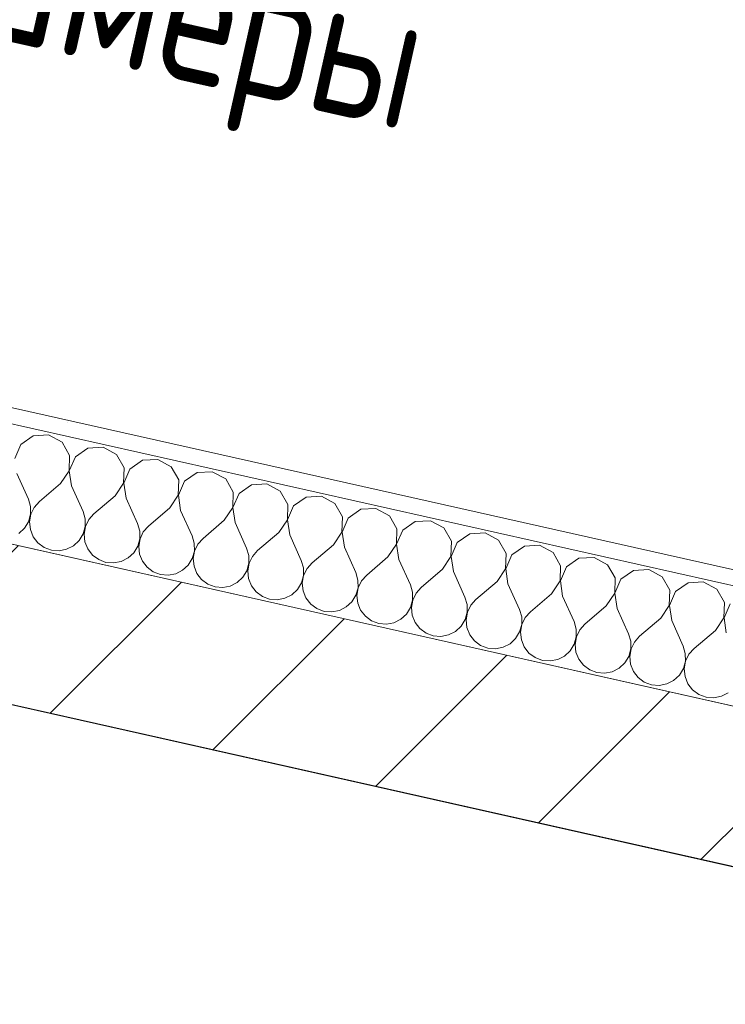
# Model space of a CAD drawing. Header units: millimetres. Extents: x -7218036 to -6920397, y 6117771 to 6333681.
# Tile 56 of 89: x -7181009 to -7180108, y 6148881 to 6150140. Entities that reach past the tile are written whole.
import ezdxf

# ---------------------------------------------------------------- set-up
doc = ezdxf.new("R2010")
doc.units = ezdxf.units.MM
doc.header["$MEASUREMENT"] = 0
for name, color, linetype in [('S - автостоянка.АР', 7, 'Continuous'), ('АР-Стены_внутренние_пилоны.АР', 7, 'Continuous'), ('АР-Стены_Перегородки_100_.АР', 7, 'Continuous'), ('ИОС-Шахты и отверстия.АР', 7, 'Continuous')]:
    doc.layers.add(name, color=color, linetype=linetype)
for name, color, linetype, lineweight in [('АР-Стены_внутренние_пилоны.АР_Ном._пера__1', 7, 'Continuous', 30), ('АР-Стены_Перегородки_100_.АР_Ном._пера__1', 7, 'Continuous', 15), ('ИОС-Шахты и отверстия.АР_Ном._пера__1', 7, 'Continuous', 0)]:
    doc.layers.add(name, color=color, linetype=linetype, lineweight=lineweight)
doc.styles.add('РЎР“Р•РќР•Р\xa0Р\x98Р\xa0_РЎРўР\x98Р›Р¬_7', font='GOST_Common.ttf', dxfattribs={"width": 0.85})

# ---------------------------------------------------------------- blocks, each defined once
blk = doc.blocks.new('*X190', base_point=(-6566190.3, 6562677.8))
at = {"layer": 'АР-Стены_Перегородки_100_.АР_Ном._пера__1', "color": 7, "linetype": 'Continuous', "lineweight": 0}
for p, q in [((-7180992.1, 6149607.9), (-7181008.1, 6149596.7)), ((-7180972.6, 6149609), (-7180992.1, 6149607.9)), ((-7180955.4, 6149599.7), (-7180972.6, 6149609)), ((-7181008.1, 6149596.7), (-7181015.8, 6149578.8)), ((-7180945.7, 6149582.7), (-7180955.4, 6149599.7)), ((-7180922.4, 6149592.2), (-7180938.4, 6149581.1)), ((-7180902.9, 6149593.3), (-7180922.4, 6149592.2)), ((-7180885.7, 6149584), (-7180902.9, 6149593.3)), ((-7180946.4, 6149563.2), (-7180945.7, 6149582.7)), ((-7180938.4, 6149581.1), (-7180946.1, 6149563.1)), ((-7180876.1, 6149567.1), (-7180885.7, 6149584)), ((-7180852.7, 6149576.6), (-7180868.7, 6149565.4)), ((-7180833.2, 6149577.7), (-7180852.7, 6149576.6)), ((-7180816.1, 6149568.3), (-7180833.2, 6149577.7)), ((-7180957.2, 6149547), (-7180946.4, 6149563.2)), ((-7180946.1, 6149563.1), (-7180943.3, 6149543.8)), ((-7180876.7, 6149547.5), (-7180876.1, 6149567.1)), ((-7180868.7, 6149565.4), (-7180876.4, 6149547.5)), ((-7180806.4, 6149551.4), (-7180816.1, 6149568.3)), ((-7181013, 6149559.5), (-7180998.3, 6149526.9)), ((-7180807, 6149531.9), (-7180806.4, 6149551.4)), ((-7180783, 6149560.9), (-7180799, 6149549.8)), ((-7180763.5, 6149562), (-7180783, 6149560.9)), ((-7180746.4, 6149552.7), (-7180763.5, 6149562)), ((-7180736.7, 6149535.8), (-7180746.4, 6149552.7)), ((-7180957.2, 6149547), (-7180984.4, 6149523.8)), ((-7180943.3, 6149543.8), (-7180928.6, 6149511.3)), ((-7180887.5, 6149531.3), (-7180876.7, 6149547.5)), ((-7180876.4, 6149547.5), (-7180873.6, 6149528.2)), ((-7180799, 6149549.8), (-7180806.7, 6149531.8)), ((-7180713.3, 6149545.3), (-7180729.3, 6149534.1)), ((-7180693.8, 6149546.4), (-7180713.3, 6149545.3)), ((-7180676.7, 6149537), (-7180693.8, 6149546.4)), ((-7180995.6, 6149517.4), (-7180998.3, 6149526.9)), ((-7180887.5, 6149531.3), (-7180914.7, 6149508.1)), ((-7180873.6, 6149528.2), (-7180859, 6149495.6)), ((-7180817.8, 6149515.7), (-7180807, 6149531.9)), ((-7180806.7, 6149531.8), (-7180803.9, 6149512.5)), ((-7180737.3, 6149516.2), (-7180736.7, 6149535.8)), ((-7180729.3, 6149534.1), (-7180737.1, 6149516.2)), ((-7180667, 6149520.1), (-7180676.7, 6149537)), ((-7180643.6, 6149529.6), (-7180659.6, 6149518.4)), ((-7180624.1, 6149530.7), (-7180643.6, 6149529.6)), ((-7180607, 6149521.4), (-7180624.1, 6149530.7)), ((-7180995.5, 6149507.6), (-7180995.6, 6149517.4)), ((-7180990.9, 6149516.4), (-7180995.2, 6149507.5)), ((-7180984.4, 6149523.8), (-7180990.9, 6149516.4)), ((-7180817.8, 6149515.7), (-7180845, 6149492.5)), ((-7180803.9, 6149512.5), (-7180789.3, 6149479.9)), ((-7180748.2, 6149500), (-7180737.3, 6149516.2)), ((-7180737.1, 6149516.2), (-7180734.2, 6149496.9)), ((-7180667.6, 6149500.6), (-7180667, 6149520.1)), ((-7180659.6, 6149518.4), (-7180667.4, 6149500.5)), ((-7180597.3, 6149504.4), (-7180607, 6149521.4)), ((-7180573.9, 6149514), (-7180589.9, 6149502.8)), ((-7180554.4, 6149515.1), (-7180573.9, 6149514)), ((-7180537.3, 6149505.7), (-7180554.4, 6149515.1)), ((-7180998.1, 6149498.1), (-7180995.5, 6149507.6)), ((-7180995.2, 6149507.5), (-7180996.9, 6149497.8)), ((-7180925.9, 6149501.8), (-7180928.6, 6149511.3)), ((-7180925.8, 6149491.9), (-7180925.9, 6149501.8)), ((-7180921.3, 6149500.8), (-7180925.5, 6149491.9)), ((-7180914.7, 6149508.1), (-7180921.3, 6149500.8)), ((-7180748.2, 6149500), (-7180775.3, 6149476.8)), ((-7180678.5, 6149484.3), (-7180667.6, 6149500.6)), ((-7180667.4, 6149500.5), (-7180664.5, 6149481.2)), ((-7180597.9, 6149484.9), (-7180597.3, 6149504.4)), ((-7180589.9, 6149502.8), (-7180597.7, 6149484.9)), ((-7180527.6, 6149488.8), (-7180537.3, 6149505.7)), ((-7181010.5, 6149483), (-7181003.2, 6149489.7)), ((-7181003.2, 6149489.7), (-7180998.1, 6149498.1)), ((-7180996.9, 6149497.8), (-7180995.9, 6149488)), ((-7180995.9, 6149488), (-7180992.2, 6149478.9)), ((-7180928.4, 6149482.4), (-7180925.8, 6149491.9)), ((-7180925.5, 6149491.9), (-7180927.2, 6149482.2)), ((-7180856.2, 6149486.1), (-7180859, 6149495.6)), ((-7180845, 6149492.5), (-7180851.6, 6149485.1)), ((-7180734.2, 6149496.9), (-7180719.6, 6149464.3)), ((-7180528.3, 6149469.3), (-7180527.6, 6149488.8)), ((-7180520.2, 6149487.1), (-7180528, 6149469.2)), ((-7180504.2, 6149498.3), (-7180520.2, 6149487.1)), ((-7180484.7, 6149499.4), (-7180504.2, 6149498.3)), ((-7180467.6, 6149490.1), (-7180484.7, 6149499.4)), ((-7180457.9, 6149473.1), (-7180467.6, 6149490.1)), ((-7180992.2, 6149478.9), (-7180986.2, 6149471.1)), ((-7180933.6, 6149474), (-7180928.4, 6149482.4)), ((-7180927.2, 6149482.2), (-7180926.2, 6149472.4)), ((-7180858.7, 6149466.8), (-7180856.1, 6149476.3)), ((-7180855.8, 6149476.2), (-7180857.5, 6149466.5)), ((-7180856.1, 6149476.3), (-7180856.2, 6149486.1)), ((-7180851.6, 6149485.1), (-7180855.8, 6149476.2)), ((-7180786.5, 6149470.5), (-7180789.3, 6149479.9)), ((-7180775.3, 6149476.8), (-7180781.9, 6149469.4)), ((-7180678.5, 6149484.3), (-7180705.6, 6149461.2)), ((-7180664.5, 6149481.2), (-7180649.9, 6149448.6)), ((-7180608.8, 6149468.7), (-7180597.9, 6149484.9)), ((-7180597.7, 6149484.9), (-7180594.8, 6149465.6)), ((-7180434.5, 6149482.7), (-7180450.5, 6149471.5)), ((-7180415, 6149483.8), (-7180434.5, 6149482.7)), ((-7180397.9, 6149474.4), (-7180415, 6149483.8)), ((-7180986.2, 6149471.1), (-7180978.3, 6149465.2)), ((-7180978.3, 6149465.2), (-7180969, 6149461.8)), ((-7180959.2, 6149460.9), (-7180949.6, 6149462.9)), ((-7180949.6, 6149462.9), (-7180940.8, 6149467.3)), ((-7180940.8, 6149467.3), (-7180933.6, 6149474)), ((-7180926.2, 6149472.4), (-7180922.5, 6149463.2)), ((-7180922.5, 6149463.2), (-7180916.5, 6149455.4)), ((-7180863.9, 6149458.4), (-7180858.7, 6149466.8)), ((-7180857.5, 6149466.5), (-7180856.5, 6149456.7)), ((-7180786.4, 6149460.6), (-7180786.5, 6149470.5)), ((-7180781.9, 6149469.4), (-7180786.1, 6149460.6)), ((-7180716.8, 6149454.8), (-7180719.6, 6149464.3)), ((-7180608.8, 6149468.7), (-7180635.9, 6149445.5)), ((-7180594.8, 6149465.6), (-7180580.2, 6149433)), ((-7180539.1, 6149453), (-7180528.3, 6149469.3)), ((-7180528, 6149469.2), (-7180525.1, 6149449.9)), ((-7180458.6, 6149453.6), (-7180457.9, 6149473.1)), ((-7180450.5, 6149471.5), (-7180458.3, 6149453.6)), ((-7180388.2, 6149457.5), (-7180397.9, 6149474.4)), ((-7180364.8, 6149467), (-7180380.8, 6149455.8)), ((-7180345.4, 6149468.1), (-7180364.8, 6149467)), ((-7180328.2, 6149458.8), (-7180345.4, 6149468.1)), ((-7180969, 6149461.8), (-7180959.2, 6149460.9)), ((-7180916.5, 6149455.4), (-7180908.6, 6149449.6)), ((-7180908.6, 6149449.6), (-7180899.4, 6149446.1)), ((-7180879.9, 6149447.2), (-7180871.1, 6149451.7)), ((-7180871.1, 6149451.7), (-7180863.9, 6149458.4)), ((-7180856.5, 6149456.7), (-7180852.8, 6149447.6)), ((-7180794.2, 6149442.7), (-7180789, 6149451.1)), ((-7180789, 6149451.1), (-7180786.4, 6149460.6)), ((-7180786.1, 6149460.6), (-7180787.8, 6149450.9)), ((-7180787.8, 6149450.9), (-7180786.8, 6149441.1)), ((-7180716.7, 6149445), (-7180716.8, 6149454.8)), ((-7180712.2, 6149453.8), (-7180716.5, 6149444.9)), ((-7180705.6, 6149461.2), (-7180712.2, 6149453.8)), ((-7180539.1, 6149453), (-7180566.2, 6149429.9)), ((-7180525.1, 6149449.9), (-7180510.5, 6149417.3)), ((-7180469.4, 6149437.4), (-7180458.6, 6149453.6)), ((-7180458.3, 6149453.6), (-7180455.4, 6149434.3)), ((-7180388.9, 6149438), (-7180388.2, 6149457.5)), ((-7180380.8, 6149455.8), (-7180388.6, 6149437.9)), ((-7180318.5, 6149441.8), (-7180328.2, 6149458.8)), ((-7180295.2, 6149451.4), (-7180311.2, 6149440.2)), ((-7180275.7, 6149452.4), (-7180295.2, 6149451.4)), ((-7180258.5, 6149443.1), (-7180275.7, 6149452.4)), ((-7180899.4, 6149446.1), (-7180889.5, 6149445.3)), ((-7180889.5, 6149445.3), (-7180879.9, 6149447.2)), ((-7180852.8, 6149447.6), (-7180846.8, 6149439.8)), ((-7180846.8, 6149439.8), (-7180838.9, 6149433.9)), ((-7180801.4, 6149436), (-7180794.2, 6149442.7)), ((-7180786.8, 6149441.1), (-7180783.1, 6149431.9)), ((-7180719.4, 6149435.5), (-7180716.7, 6149445)), ((-7180716.5, 6149444.9), (-7180718.1, 6149435.2)), ((-7180647.1, 6149439.2), (-7180649.9, 6149448.6)), ((-7180647, 6149429.3), (-7180647.1, 6149439.2)), ((-7180642.5, 6149438.1), (-7180646.8, 6149429.3)), ((-7180635.9, 6149445.5), (-7180642.5, 6149438.1)), ((-7180469.4, 6149437.4), (-7180496.6, 6149414.2)), ((-7180399.7, 6149421.7), (-7180388.9, 6149438)), ((-7180388.6, 6149437.9), (-7180385.8, 6149418.6)), ((-7180319.2, 6149422.3), (-7180318.5, 6149441.8)), ((-7180311.2, 6149440.2), (-7180318.9, 6149422.3)), ((-7180248.8, 6149426.2), (-7180258.5, 6149443.1)), ((-7180206, 6149436.8), (-7180225.5, 6149435.7)), ((-7180188.8, 6149427.5), (-7180206, 6149436.8)), ((-7180838.9, 6149433.9), (-7180829.7, 6149430.5)), ((-7180829.7, 6149430.5), (-7180819.8, 6149429.6)), ((-7180819.8, 6149429.6), (-7180810.2, 6149431.5)), ((-7180810.2, 6149431.5), (-7180801.4, 6149436)), ((-7180783.1, 6149431.9), (-7180777.1, 6149424.1)), ((-7180731.7, 6149420.4), (-7180724.5, 6149427.1)), ((-7180724.5, 6149427.1), (-7180719.4, 6149435.5)), ((-7180718.1, 6149435.2), (-7180717.1, 6149425.4)), ((-7180717.1, 6149425.4), (-7180713.5, 6149416.3)), ((-7180649.7, 6149419.8), (-7180647, 6149429.3)), ((-7180646.8, 6149429.3), (-7180648.5, 6149419.6)), ((-7180577.4, 6149423.5), (-7180580.2, 6149433)), ((-7180566.2, 6149429.9), (-7180572.8, 6149422.5)), ((-7180455.4, 6149434.3), (-7180440.8, 6149401.7)), ((-7180249.5, 6149406.7), (-7180248.8, 6149426.2)), ((-7180241.5, 6149424.5), (-7180249.2, 6149406.6)), ((-7180225.5, 6149435.7), (-7180241.5, 6149424.5)), ((-7180179.1, 6149410.5), (-7180188.8, 6149427.5)), ((-7180777.1, 6149424.1), (-7180769.2, 6149418.3)), ((-7180769.2, 6149418.3), (-7180760, 6149414.8)), ((-7180760, 6149414.8), (-7180750.1, 6149414)), ((-7180750.1, 6149414), (-7180740.5, 6149415.9)), ((-7180740.5, 6149415.9), (-7180731.7, 6149420.4)), ((-7180713.5, 6149416.3), (-7180707.4, 6149408.5)), ((-7180654.8, 6149411.4), (-7180649.7, 6149419.8)), ((-7180648.5, 6149419.6), (-7180647.4, 6149409.8)), ((-7180580, 6149404.2), (-7180577.3, 6149413.7)), ((-7180577.1, 6149413.6), (-7180578.8, 6149403.9)), ((-7180577.3, 6149413.7), (-7180577.4, 6149423.5)), ((-7180572.8, 6149422.5), (-7180577.1, 6149413.6)), ((-7180507.7, 6149407.9), (-7180510.5, 6149417.3)), ((-7180496.6, 6149414.2), (-7180503.1, 6149406.8)), ((-7180399.7, 6149421.7), (-7180426.9, 6149398.6)), ((-7180385.8, 6149418.6), (-7180371.1, 6149386)), ((-7180330, 6149406.1), (-7180319.2, 6149422.3)), ((-7180318.9, 6149422.3), (-7180316.1, 6149403)), ((-7180155.8, 6149420.1), (-7180171.8, 6149408.9)), ((-7180136.3, 6149421.1), (-7180155.8, 6149420.1)), ((-7180119.1, 6149411.8), (-7180136.3, 6149421.1)), ((-7180109.4, 6149394.9), (-7180119.1, 6149411.8)), ((-7180707.4, 6149408.5), (-7180699.5, 6149402.6)), ((-7180699.5, 6149402.6), (-7180690.3, 6149399.2)), ((-7180690.3, 6149399.2), (-7180680.5, 6149398.3)), ((-7180680.5, 6149398.3), (-7180670.8, 6149400.2)), ((-7180670.8, 6149400.2), (-7180662, 6149404.7)), ((-7180662, 6149404.7), (-7180654.8, 6149411.4)), ((-7180647.4, 6149409.8), (-7180643.8, 6149400.6)), ((-7180643.8, 6149400.6), (-7180637.7, 6149392.8)), ((-7180585.1, 6149395.8), (-7180580, 6149404.2)), ((-7180578.8, 6149403.9), (-7180577.7, 6149394.1)), ((-7180507.7, 6149398), (-7180507.7, 6149407.9)), ((-7180503.1, 6149406.8), (-7180507.4, 6149398)), ((-7180438, 6149392.2), (-7180440.8, 6149401.7)), ((-7180330, 6149406.1), (-7180357.2, 6149382.9)), ((-7180316.1, 6149403), (-7180301.4, 6149370.4)), ((-7180260.3, 6149390.4), (-7180249.5, 6149406.7)), ((-7180249.2, 6149406.6), (-7180246.4, 6149387.3)), ((-7180179.8, 6149391), (-7180179.1, 6149410.5)), ((-7180171.8, 6149408.9), (-7180179.5, 6149391)), ((-7180637.7, 6149392.8), (-7180629.8, 6149387)), ((-7180629.8, 6149387), (-7180620.6, 6149383.5)), ((-7180601.1, 6149384.6), (-7180592.3, 6149389.1)), ((-7180592.3, 6149389.1), (-7180585.1, 6149395.8)), ((-7180577.7, 6149394.1), (-7180574.1, 6149385)), ((-7180515.4, 6149380.1), (-7180510.3, 6149388.5)), ((-7180510.3, 6149388.5), (-7180507.7, 6149398)), ((-7180507.4, 6149398), (-7180509.1, 6149388.3)), ((-7180509.1, 6149388.3), (-7180508, 6149378.5)), ((-7180438, 6149382.4), (-7180438, 6149392.2)), ((-7180433.4, 6149391.2), (-7180437.7, 6149382.3)), ((-7180426.9, 6149398.6), (-7180433.4, 6149391.2)), ((-7180260.3, 6149390.4), (-7180287.5, 6149367.3)), ((-7180246.4, 6149387.3), (-7180231.7, 6149354.7)), ((-7180190.6, 6149374.8), (-7180179.8, 6149391)), ((-7180179.5, 6149391), (-7180176.7, 6149371.6)), ((-7180110.1, 6149375.4), (-7180109.4, 6149394.9)), ((-7180102.1, 6149393.2), (-7180109.8, 6149375.3)), ((-7180620.6, 6149383.5), (-7180610.8, 6149382.7)), ((-7180610.8, 6149382.7), (-7180601.1, 6149384.6)), ((-7180574.1, 6149385), (-7180568, 6149377.2)), ((-7180568, 6149377.2), (-7180560.1, 6149371.3)), ((-7180522.6, 6149373.4), (-7180515.4, 6149380.1)), ((-7180508, 6149378.5), (-7180504.4, 6149369.3)), ((-7180440.6, 6149372.9), (-7180438, 6149382.4)), ((-7180437.7, 6149382.3), (-7180439.4, 6149372.6)), ((-7180368.3, 6149376.6), (-7180371.1, 6149386)), ((-7180368.3, 6149366.7), (-7180368.3, 6149376.6)), ((-7180363.7, 6149375.5), (-7180368, 6149366.7)), ((-7180357.2, 6149382.9), (-7180363.7, 6149375.5)), ((-7180190.6, 6149374.8), (-7180217.8, 6149351.6)), ((-7180120.9, 6149359.1), (-7180110.1, 6149375.4)), ((-7180109.8, 6149375.3), (-7180107, 6149356)), ((-7180560.1, 6149371.3), (-7180550.9, 6149367.8)), ((-7180550.9, 6149367.8), (-7180541.1, 6149367)), ((-7180541.1, 6149367), (-7180531.4, 6149368.9)), ((-7180531.4, 6149368.9), (-7180522.6, 6149373.4)), ((-7180504.4, 6149369.3), (-7180498.4, 6149361.5)), ((-7180498.4, 6149361.5), (-7180490.4, 6149355.7)), ((-7180452.9, 6149357.8), (-7180445.7, 6149364.5)), ((-7180445.7, 6149364.5), (-7180440.6, 6149372.9)), ((-7180439.4, 6149372.6), (-7180438.3, 6149362.8)), ((-7180438.3, 6149362.8), (-7180434.7, 6149353.7)), ((-7180370.9, 6149357.2), (-7180368.3, 6149366.7)), ((-7180368, 6149366.7), (-7180369.7, 6149357)), ((-7180298.7, 6149360.9), (-7180301.4, 6149370.4)), ((-7180287.5, 6149367.3), (-7180294, 6149359.9)), ((-7180176.7, 6149371.6), (-7180162, 6149339.1)), ((-7180490.4, 6149355.7), (-7180481.2, 6149352.2)), ((-7180481.2, 6149352.2), (-7180471.4, 6149351.4)), ((-7180471.4, 6149351.4), (-7180461.7, 6149353.3)), ((-7180461.7, 6149353.3), (-7180452.9, 6149357.8)), ((-7180434.7, 6149353.7), (-7180428.7, 6149345.9)), ((-7180383.2, 6149342.1), (-7180376, 6149348.8)), ((-7180376, 6149348.8), (-7180370.9, 6149357.2)), ((-7180369.7, 6149357), (-7180368.7, 6149347.2)), ((-7180301.2, 6149341.6), (-7180298.6, 6149351.1)), ((-7180298.3, 6149351), (-7180300, 6149341.3)), ((-7180298.6, 6149351.1), (-7180298.7, 6149360.9)), ((-7180294, 6149359.9), (-7180298.3, 6149351)), ((-7180229, 6149345.3), (-7180231.7, 6149354.7)), ((-7180217.8, 6149351.6), (-7180224.3, 6149344.2)), ((-7180120.9, 6149359.1), (-7180148.1, 6149335.9)), ((-7180428.7, 6149345.9), (-7180420.7, 6149340)), ((-7180420.7, 6149340), (-7180411.5, 6149336.5)), ((-7180411.5, 6149336.5), (-7180401.7, 6149335.7)), ((-7180401.7, 6149335.7), (-7180392, 6149337.6)), ((-7180392, 6149337.6), (-7180383.2, 6149342.1)), ((-7180368.7, 6149347.2), (-7180365, 6149338)), ((-7180365, 6149338), (-7180359, 6149330.2)), ((-7180306.3, 6149333.2), (-7180301.2, 6149341.6)), ((-7180300, 6149341.3), (-7180299, 6149331.5)), ((-7180228.9, 6149335.4), (-7180229, 6149345.3)), ((-7180224.3, 6149344.2), (-7180228.6, 6149335.4)), ((-7180159.3, 6149329.6), (-7180162, 6149339.1)), ((-7180359, 6149330.2), (-7180351, 6149324.4)), ((-7180351, 6149324.4), (-7180341.8, 6149320.9)), ((-7180322.3, 6149322), (-7180313.5, 6149326.4)), ((-7180313.5, 6149326.4), (-7180306.3, 6149333.2)), ((-7180299, 6149331.5), (-7180295.3, 6149322.4)), ((-7180236.6, 6149317.5), (-7180231.5, 6149325.9)), ((-7180231.5, 6149325.9), (-7180228.9, 6149335.4)), ((-7180228.6, 6149335.4), (-7180230.3, 6149325.6)), ((-7180230.3, 6149325.6), (-7180229.3, 6149315.8)), ((-7180159.2, 6149319.8), (-7180159.3, 6149329.6)), ((-7180154.6, 6149328.6), (-7180158.9, 6149319.7)), ((-7180148.1, 6149335.9), (-7180154.6, 6149328.6)), ((-7180341.8, 6149320.9), (-7180332, 6149320.1)), ((-7180332, 6149320.1), (-7180322.3, 6149322)), ((-7180295.3, 6149322.4), (-7180289.3, 6149314.6)), ((-7180289.3, 6149314.6), (-7180281.3, 6149308.7)), ((-7180243.9, 6149310.8), (-7180236.6, 6149317.5)), ((-7180229.3, 6149315.8), (-7180225.6, 6149306.7)), ((-7180161.8, 6149310.3), (-7180159.2, 6149319.8)), ((-7180158.9, 6149319.7), (-7180160.6, 6149310)), ((-7180281.3, 6149308.7), (-7180272.1, 6149305.2)), ((-7180272.1, 6149305.2), (-7180262.3, 6149304.4)), ((-7180262.3, 6149304.4), (-7180252.6, 6149306.3)), ((-7180252.6, 6149306.3), (-7180243.9, 6149310.8)), ((-7180225.6, 6149306.7), (-7180219.6, 6149298.9)), ((-7180219.6, 6149298.9), (-7180211.7, 6149293)), ((-7180174.2, 6149295.1), (-7180166.9, 6149301.8)), ((-7180166.9, 6149301.8), (-7180161.8, 6149310.3)), ((-7180160.6, 6149310), (-7180159.6, 6149300.2)), ((-7180159.6, 6149300.2), (-7180155.9, 6149291)), ((-7180211.7, 6149293), (-7180202.4, 6149289.6)), ((-7180202.4, 6149289.6), (-7180192.6, 6149288.8)), ((-7180192.6, 6149288.8), (-7180182.9, 6149290.7)), ((-7180182.9, 6149290.7), (-7180174.2, 6149295.1)), ((-7180155.9, 6149291), (-7180149.9, 6149283.2)), ((-7180149.9, 6149283.2), (-7180142, 6149277.4)), ((-7180142, 6149277.4), (-7180132.7, 6149273.9)), ((-7180132.7, 6149273.9), (-7180122.9, 6149273.1)), ((-7180122.9, 6149273.1), (-7180113.2, 6149275)), ((-7180113.2, 6149275), (-7180104.5, 6149279.5))]:
    blk.add_line(p, q, dxfattribs=at)
blk = doc.blocks.new('Стена_79_5', base_point=(-7182714.6, 6149850.1))
at = {"layer": 'АР-Стены_Перегородки_100_.АР', "linetype": 'Continuous', "lineweight": 0, "true_color": 0x000000}
h = blk.add_hatch(dxfattribs=at)
h.set_pattern_fill('ШТУКАТУРКА__ГИПС_01_0005', color=18, style=0, pattern_type=2)
h.set_pattern_definition([(45, (-6566190.34, 6563027.8), (-111.369318, 111.369318), [0, -105, 0, -157.5]), (110, (-6565840.34, 6563027.8), (148.001588, 53.868173), [0, -77, 0, -133])])
h.paths.add_polyline_path([(-7182515.9, 6149959.2), (-7179777.4, 6149344.2), (-7179773, 6149363.7), (-7182511.5, 6149978.8)])
at = {"layer": 'АР-Стены_Перегородки_100_.АР_Ном._пера__1', "color": 7, "linetype": 'Continuous', "lineweight": 0}
blk.add_line((-7179777.4, 6149344.2), (-7182515.9, 6149959.2), dxfattribs=at)
at = {"layer": 'АР-Стены_Перегородки_100_.АР_Ном._пера__1', "color": 7, "linetype": 'Continuous', "lineweight": 0, "flags": 128}
for points in [[(-7179773, 6149363.7), (-7182511.5, 6149978.8)], [(-7182568.2, 6149817.3), (-7179790.8, 6149193.5)]]:
    blk.add_lwpolyline(points, dxfattribs=at)
at = {"layer": 'АР-Стены_Перегородки_100_.АР', "color": 7, "lineweight": 0}
blk.add_blockref('*X190', (-6566190.3, 6562677.8), dxfattribs=at)
blk = doc.blocks.new('Стена_81_5', base_point=(-7179544.4, 6149035.6))
at = {"layer": 'АР-Стены_внутренние_пилоны.АР', "linetype": 'Continuous', "lineweight": 0, "true_color": 0x000000}
h = blk.add_hatch(dxfattribs=at)
h.set_pattern_fill('БЛОКИ_БЕТОННЫЕ_ЭФФЕКТИВН_7C', color=18, style=0, pattern_type=2)
h.set_pattern_definition([(45, (-6566190.34, 6562677.8), (-127.279217, 127.279217), [])])
h.paths.add_polyline_path([(-7179644.4, 6149160.6), (-7182713.4, 6149849.9), (-7182757.2, 6149654.7), (-7179688.2, 6148965.5)])
at = {"layer": 'АР-Стены_внутренние_пилоны.АР_Ном._пера__1', "color": 7, "linetype": 'Continuous', "lineweight": 15, "flags": 128}
for points in [[(-7179644.4, 6149160.6), (-7182713.4, 6149849.9)], [(-7182757.2, 6149654.7), (-7179688.2, 6148965.5)]]:
    blk.add_lwpolyline(points, dxfattribs=at)
blk = doc.blocks.new('Символ Проема в Полу 21[125]_5', base_point=(-7179466.2, 6150729.7))
at = {"layer": 'ИОС-Шахты и отверстия.АР_Ном._пера__1', "color": 7, "linetype": 'Continuous', "lineweight": 0, "flags": 128}
blk.add_lwpolyline([(-7181901.7, 6150866.2), (-7182511.5, 6149978.8), (-7179773, 6149363.7), (-7179466.2, 6150729.7)], close=True, dxfattribs=at)

msp = doc.modelspace()

# ---------------------------------------------------------------- linework, layer by layer
at = {"layer": 'S - автостоянка.АР', "color": 254, "linetype": 'Continuous', "lineweight": 0, "true_color": 0xd1c7d6, "flags": 128}
msp.add_lwpolyline([(-7182757.2, 6149654.7), (-7183250, 6147463.5), (-7179909.2, 6146712.2), (-7178494, 6146393.9), (-7178001.3, 6148585.2), (-7178002.5, 6148585.4), (-7177534.8, 6150664.8), (-7178977.5, 6150989.2), (-7179445.1, 6148909.9)], close=True, dxfattribs=at)

# ---------------------------------------------------------------- block references
at = {"layer": 'АР-Стены_внутренние_пилоны.АР', "color": 7, "lineweight": 0}
msp.add_blockref('Стена_81_5', (-7179544.4, 6149035.6), dxfattribs=at)
at = {"layer": 'АР-Стены_Перегородки_100_.АР', "color": 7, "lineweight": 0}
msp.add_blockref('Стена_79_5', (-7182714.6, 6149850.1), dxfattribs=at)
at = {"layer": 'ИОС-Шахты и отверстия.АР', "color": 7, "linetype": 'Continuous', "lineweight": 0}
msp.add_blockref('Символ Проема в Полу 21[125]_5', (-7179466.2, 6150729.7), dxfattribs=at)

# ---------------------------------------------------------------- texts
at = {"layer": 'ИОС-Шахты и отверстия.АР_Ном._пера__1', "color": 7, "linetype": 'Continuous', "lineweight": 0, "insert": (-7181003.3, 6150294.8), "char_height": 180, "width": 1218.645, "attachment_point": 5, "rotation": 347.3419, "line_spacing_factor": 0.782459, "style": 'РЎР“Р•РќР•Р\xa0Р\x98Р\xa0_РЎРўР\x98Р›Р¬_7'}
msp.add_mtext('\\A1;{\\pqc;\\fGOST Common|b0|i0|c204|p0;\\W0.850000;Шахта форокамеры}', dxfattribs=at)

doc.saveas('drawing.dxf')
